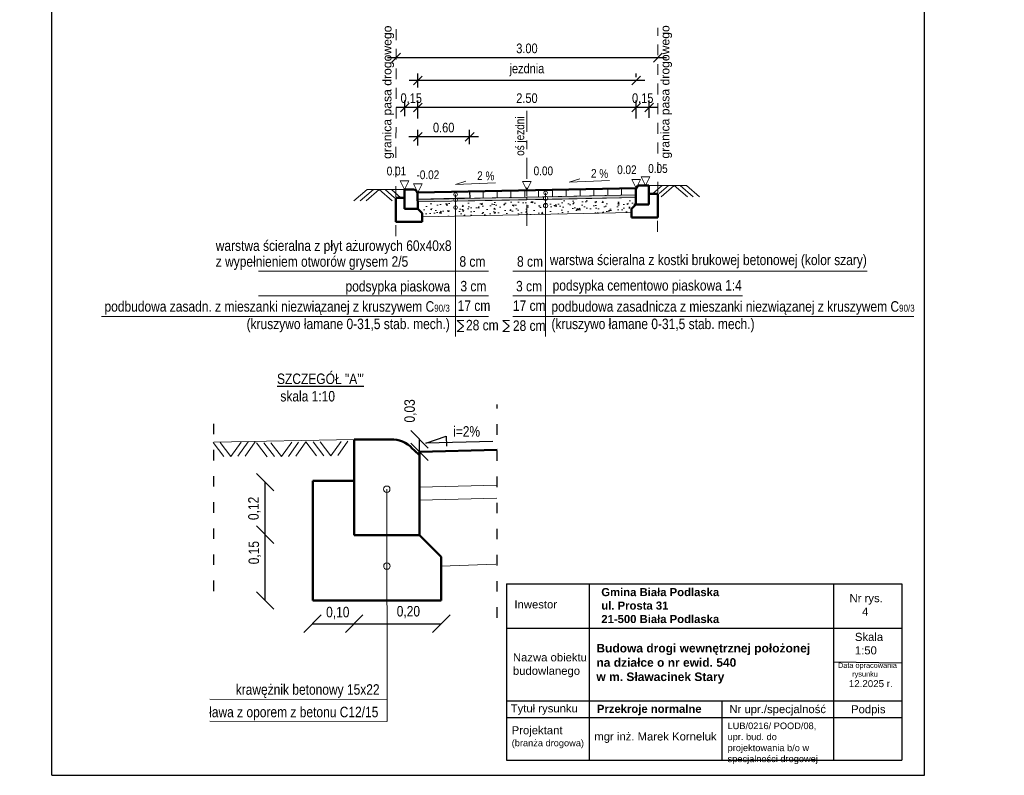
# Model space of a CAD drawing. Header units: millimetres. Extents: x 360 to 677, y -89 to -59.
# Tile 3 of 5: x 374.22 to 385.52, y -72.52 to -63.85. Entities that reach past the tile are written whole.
import ezdxf

# ---------------------------------------------------------------- set-up
doc = ezdxf.new("R2010")
doc.units = ezdxf.units.MM
for name, pattern in [('ACAD_ISO03W100', [30, 12, -18]), ('ACAD_ISO10W100', [18, 12, -3, 0, -3]), ('DASHED2', [0.375, 0.25, -0.125])]:
    doc.linetypes.add(name, pattern=pattern)
doc.layers.add('konstrukcja projektowana', color=7, linetype='Continuous')
doc.layers.add('WYMIARY', color=7, linetype='Continuous')
doc.layers.add('proj opisy', color=7, linetype='Continuous', lineweight=9)
doc.layers.add('proj wymiary', color=7, linetype='Continuous', lineweight=9)
doc.styles.add('koko', font='ARIALN.TTF')
doc.styles.add('T.M.', font='ARIALN.TTF')
doc.dimstyles.new('Annotative', dxfattribs={"dimtxt": 0.11, "dimasz": 0.1, "dimexe": 0.08, "dimexo": 0.35, "dimgap": 0.05, "dimtad": 1, "dimzin": 0, "dimdsep": 46, "dimtxsty": 'koko', "dimblk": 'OBLIQUE', "dimcen": 0.09, "dimdle": 0.1, "dimadec": 0, "dimazin": 0, "dimtfac": 1, "dimtofl": 0, "dimtmove": 0, "dimatfit": 3, "dimfxl": 0, "dimtolj": 1, "dimtzin": 0, "dimarcsym": 0})
doc.dimstyles.new('T.M.', dxfattribs={"dimtxt": 0.12, "dimasz": 0.2, "dimexe": 0.09, "dimexo": 0.25, "dimgap": 0.05, "dimtad": 1, "dimzin": 1, "dimtxsty": 'T.M.', "dimblk": 'OBLIQUE', "dimcen": -2.5, "dimclrt": 256, "dimadec": 0, "dimazin": 0, "dimtfac": 1, "dimtmove": 0, "dimatfit": 3, "dimfxl": 0, "dimarcsym": 0})
pattern_1 = [(90, (34.57666, 0), (-0.15875, 3e-17), [])]

# ---------------------------------------------------------------- blocks, each defined once
blk = doc.blocks.new('_Oblique')
at = {"color": 0, "linetype": 'ByBlock', "lineweight": -2}
blk.add_line((-0.5, -0.5), (0.5, 0.5), dxfattribs=at)
blk = doc.blocks.new('*D59')
at = {"color": 0, "lineweight": -2}
for p, q in [((378.79, -64.986), (378.79, -64.781)), ((381.294, -64.986), (381.294, -64.781)), ((381.394, -64.861), (378.69, -64.861))]:
    blk.add_line(p, q, dxfattribs=at)
at = {"layer": 'Defpoints', "color": 0, "lineweight": 9}
for p in [(378.79, -64.861), (378.79, -65.336), (381.294, -65.336)]:
    blk.add_point(p, dxfattribs=at)
at = {"color": 0, "lineweight": -2, "xscale": 0.1, "yscale": 0.1, "zscale": 0.1, "rotation": 180}
blk.add_blockref('_Oblique', (378.79, -64.861), dxfattribs=at)
at = {"color": 0, "lineweight": -2, "xscale": 0.1, "yscale": 0.1, "zscale": 0.1}
blk.add_blockref('_Oblique', (381.294, -64.861), dxfattribs=at)
at = {"color": 0, "lineweight": 0, "insert": (380.042, -64.754), "char_height": 0.11, "attachment_point": 5, "style": 'koko'}
blk.add_mtext('\\A1;2.50', dxfattribs=at)
blk = doc.blocks.new('*D60')
at = {"color": 0, "lineweight": -2}
for p, q in [((378.641, -64.961), (378.641, -64.781)), ((378.79, -64.981), (378.79, -64.781)), ((378.89, -64.861), (378.541, -64.861))]:
    blk.add_line(p, q, dxfattribs=at)
at = {"layer": 'Defpoints', "color": 0, "lineweight": 9}
for p in [(378.641, -64.861), (378.641, -65.311), (378.79, -65.331)]:
    blk.add_point(p, dxfattribs=at)
at = {"color": 0, "lineweight": -2, "xscale": 0.1, "yscale": 0.1, "zscale": 0.1, "rotation": 180}
blk.add_blockref('_Oblique', (378.641, -64.861), dxfattribs=at)
at = {"color": 0, "lineweight": -2, "xscale": 0.1, "yscale": 0.1, "zscale": 0.1}
blk.add_blockref('_Oblique', (378.79, -64.861), dxfattribs=at)
at = {"color": 0, "lineweight": 0, "insert": (378.715, -64.754), "char_height": 0.11, "attachment_point": 5, "style": 'koko'}
blk.add_mtext('\\A1;0.15', dxfattribs=at)
blk = doc.blocks.new('*D61')
at = {"color": 0, "lineweight": -2}
for p, q in [((378.79, -64.631), (378.79, -64.471)), ((381.294, -64.511), (381.294, -64.471)), ((381.394, -64.551), (378.69, -64.551))]:
    blk.add_line(p, q, dxfattribs=at)
at = {"layer": 'Defpoints', "color": 0, "lineweight": 9}
for p in [(378.79, -64.551), (381.294, -64.861), (378.79, -64.981)]:
    blk.add_point(p, dxfattribs=at)
at = {"color": 0, "lineweight": -2, "xscale": 0.1, "yscale": 0.1, "zscale": 0.1, "rotation": 180}
blk.add_blockref('_Oblique', (378.79, -64.551), dxfattribs=at)
at = {"color": 0, "lineweight": -2, "xscale": 0.1, "yscale": 0.1, "zscale": 0.1}
blk.add_blockref('_Oblique', (381.294, -64.551), dxfattribs=at)
at = {"color": 0, "lineweight": 0, "insert": (380.042, -64.43), "char_height": 0.11, "attachment_point": 5, "style": 'koko'}
blk.add_mtext('\\A1;jezdnia', dxfattribs=at)
blk = doc.blocks.new('*D62')
at = {"color": 0, "lineweight": -2}
blk.add_line((381.643, -64.289), (378.441, -64.289), dxfattribs=at)
at = {"layer": 'Defpoints', "color": 0, "lineweight": 9}
for p in [(378.541, -64.289), (378.541, -64.289), (381.543, -64.289)]:
    blk.add_point(p, dxfattribs=at)
at = {"color": 0, "lineweight": -2, "xscale": 0.1, "yscale": 0.1, "zscale": 0.1, "rotation": 180}
blk.add_blockref('_Oblique', (378.541, -64.289), dxfattribs=at)
at = {"color": 0, "lineweight": -2, "xscale": 0.1, "yscale": 0.1, "zscale": 0.1}
blk.add_blockref('_Oblique', (381.543, -64.289), dxfattribs=at)
at = {"color": 0, "lineweight": 0, "insert": (380.042, -64.183), "char_height": 0.11, "attachment_point": 5, "style": 'koko'}
blk.add_mtext('\\A1;3.00', dxfattribs=at)
blk = doc.blocks.new('*D63')
at = {"color": 0, "lineweight": -2}
for p, q in [((381.294, -64.961), (381.294, -64.781)), ((381.445, -64.981), (381.445, -64.781)), ((381.545, -64.861), (381.194, -64.861))]:
    blk.add_line(p, q, dxfattribs=at)
at = {"layer": 'Defpoints', "color": 0, "lineweight": 9}
for p in [(381.294, -64.861), (381.294, -65.311), (381.445, -65.331)]:
    blk.add_point(p, dxfattribs=at)
at = {"color": 0, "lineweight": -2, "xscale": 0.1, "yscale": 0.1, "zscale": 0.1, "rotation": 180}
blk.add_blockref('_Oblique', (381.294, -64.861), dxfattribs=at)
at = {"color": 0, "lineweight": -2, "xscale": 0.1, "yscale": 0.1, "zscale": 0.1}
blk.add_blockref('_Oblique', (381.445, -64.861), dxfattribs=at)
at = {"color": 0, "lineweight": 0, "insert": (381.37, -64.754), "char_height": 0.11, "attachment_point": 5, "style": 'koko'}
blk.add_mtext('\\A1;0.15', dxfattribs=at)
blk = doc.blocks.new('*D64')
at = {"color": 0, "lineweight": -2}
for p, q in [((378.789, -65.298), (378.789, -65.118)), ((379.385, -65.282), (379.385, -65.118)), ((379.485, -65.198), (378.689, -65.198))]:
    blk.add_line(p, q, dxfattribs=at)
at = {"layer": 'Defpoints', "color": 0, "lineweight": 9}
for p in [(378.789, -65.198), (378.789, -65.648), (379.385, -65.632)]:
    blk.add_point(p, dxfattribs=at)
at = {"color": 0, "lineweight": -2, "xscale": 0.1, "yscale": 0.1, "zscale": 0.1, "rotation": 180}
blk.add_blockref('_Oblique', (378.789, -65.198), dxfattribs=at)
at = {"color": 0, "lineweight": -2, "xscale": 0.1, "yscale": 0.1, "zscale": 0.1}
blk.add_blockref('_Oblique', (379.385, -65.198), dxfattribs=at)
at = {"color": 0, "lineweight": 0, "insert": (379.087, -65.092), "char_height": 0.11, "attachment_point": 5, "style": 'koko'}
blk.add_mtext('\\A1;0.60', dxfattribs=at)
blk = doc.blocks.new('*D50')
at = {"layer": 'Defpoints', "color": 0, "lineweight": 9}
for p in [(377.038, -69.762), (377.038, -69.762), (377.028, -70.519)]:
    blk.add_point(p, dxfattribs=at)
at = {"layer": 'proj opisy', "color": 0, "lineweight": -2}
blk.add_line((377.038, -70.519), (377.038, -69.762), dxfattribs=at)
at = {"layer": 'proj opisy', "color": 0, "lineweight": -2, "xscale": 0.2, "yscale": 0.2, "zscale": 0.2}
for p, rotation in [((377.038, -69.762), 90), ((377.038, -70.519), 270)]:
    blk.add_blockref('_Oblique', p, dxfattribs=dict(at, rotation=rotation))
at = {"layer": 'proj opisy', "lineweight": 0, "insert": (376.92, -69.969), "char_height": 0.12, "attachment_point": 5, "rotation": 90, "style": 'T.M.'}
blk.add_mtext('0,15', dxfattribs=at)
blk = doc.blocks.new('*D51')
at = {"layer": 'Defpoints', "color": 0, "lineweight": 9}
for p in [(377.038, -69.161), (377.038, -69.161), (377.038, -69.762)]:
    blk.add_point(p, dxfattribs=at)
at = {"layer": 'proj opisy', "color": 0, "lineweight": -2}
blk.add_line((377.038, -69.762), (377.038, -69.161), dxfattribs=at)
at = {"layer": 'proj opisy', "color": 0, "lineweight": -2, "xscale": 0.2, "yscale": 0.2, "zscale": 0.2}
for p, rotation in [((377.038, -69.161), 90), ((377.038, -69.762), 270)]:
    blk.add_blockref('_Oblique', p, dxfattribs=dict(at, rotation=rotation))
at = {"layer": 'proj opisy', "lineweight": 0, "insert": (376.916, -69.461), "char_height": 0.12, "attachment_point": 5, "rotation": 90, "style": 'T.M.'}
blk.add_mtext('0,12', dxfattribs=at)
blk = doc.blocks.new('*D52')
at = {"layer": 'Defpoints', "color": 0, "lineweight": 9}
for p in [(377.582, -70.662), (378.06, -70.679), (378.06, -70.784)]:
    blk.add_point(p, dxfattribs=at)
at = {"layer": 'proj opisy', "color": 0, "lineweight": -2}
blk.add_line((377.582, -70.784), (378.06, -70.784), dxfattribs=at)
at = {"layer": 'proj opisy', "color": 0, "lineweight": -2, "xscale": 0.2, "yscale": 0.2, "zscale": 0.2, "rotation": 180}
blk.add_blockref('_Oblique', (377.582, -70.784), dxfattribs=at)
at = {"layer": 'proj opisy', "color": 0, "lineweight": -2, "xscale": 0.2, "yscale": 0.2, "zscale": 0.2}
blk.add_blockref('_Oblique', (378.06, -70.784), dxfattribs=at)
at = {"layer": 'proj opisy', "lineweight": 0, "insert": (377.872, -70.662), "char_height": 0.12, "attachment_point": 5, "style": 'T.M.'}
blk.add_mtext('0,10', dxfattribs=at)
blk = doc.blocks.new('*D53')
at = {"layer": 'Defpoints', "color": 0, "lineweight": 9}
for p in [(379.06, -70.684), (378.06, -70.784), (379.06, -70.784)]:
    blk.add_point(p, dxfattribs=at)
at = {"layer": 'proj opisy', "color": 0, "lineweight": -2}
blk.add_line((378.06, -70.784), (379.06, -70.784), dxfattribs=at)
at = {"layer": 'proj opisy', "color": 0, "lineweight": -2, "xscale": 0.2, "yscale": 0.2, "zscale": 0.2, "rotation": 180}
blk.add_blockref('_Oblique', (378.06, -70.784), dxfattribs=at)
at = {"layer": 'proj opisy', "color": 0, "lineweight": -2, "xscale": 0.2, "yscale": 0.2, "zscale": 0.2}
blk.add_blockref('_Oblique', (379.06, -70.784), dxfattribs=at)
at = {"layer": 'proj opisy', "lineweight": 0, "insert": (378.682, -70.652), "char_height": 0.12, "attachment_point": 5, "style": 'T.M.'}
blk.add_mtext('0,20', dxfattribs=at)
blk = doc.blocks.new('*D54')
at = {"layer": 'Defpoints', "color": 0, "lineweight": 9}
for p in [(378.81, -68.669), (378.812, -68.669), (378.81, -68.812)]:
    blk.add_point(p, dxfattribs=at)
at = {"layer": 'proj opisy', "color": 0, "lineweight": -2}
blk.add_line((378.81, -68.812), (378.81, -68.669), dxfattribs=at)
at = {"layer": 'proj opisy', "color": 0, "lineweight": -2, "xscale": 0.2, "yscale": 0.2, "zscale": 0.2}
for p, rotation in [((378.81, -68.669), 90), ((378.81, -68.812), 270)]:
    blk.add_blockref('_Oblique', p, dxfattribs=dict(at, rotation=rotation))
at = {"layer": 'proj opisy', "lineweight": 0, "insert": (378.707, -68.342), "char_height": 0.12, "attachment_point": 5, "rotation": 90, "style": 'T.M.'}
blk.add_mtext('0,03', dxfattribs=at)

msp = doc.modelspace()

# ---------------------------------------------------------------- hatches: boundary and pattern name
at = {"layer": 'proj opisy', "lineweight": 9}
h = msp.add_hatch(dxfattribs=at)
h.set_pattern_fill('ANSI31', color=256, scale=0.05, angle=45, style=0)
h.set_pattern_definition(pattern_1)
h.paths.add_polyline_path([(380.0421, -65.8898), (380.0421, -65.8098), (379.385, -65.823), (379.3861, -65.903)])
h = msp.add_hatch(dxfattribs=at)
h.set_pattern_fill('ANSI31', color=256, scale=0.05, angle=45, style=0)
h.set_pattern_definition(pattern_1)
h.paths.add_polyline_path([(381.2943, -65.7848), (380.0421, -65.8098), (380.0421, -65.8898), (380.2386, -65.8859, -0.1997793), (380.2558, -65.8788), (380.2558, -65.8617, -0.4141586), (380.2351, -65.841, -1), (380.2764, -65.841, -0.4142685), (380.2558, -65.8617), (380.2558, -65.8788, -0.1892095), (380.2723, -65.8852), (381.2943, -65.8648)])
h = msp.add_hatch(dxfattribs=at)
h.set_pattern_fill('AR-SAND', color=256, scale=0.001, style=0)
h.set_pattern_definition([(37.5, (34.57666, 0), (-0.0016000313, 0.0489413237), [0, -0.038608, 0, -0.04318, 0, -0.041275]), (7.5, (34.57666, 0), (0.044952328, 0.07168251), [0, -0.020828, 0, -0.034798, 0, -0.013335]), (327.5, (34.54542, 0), (0.079099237, 0.0001437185), [0, -0.0127, 0, -0.04572, 0, -0.05969]), (317.5, (34.54542, 0), (0.076355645, 0.022292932), [0, -0.00635, 0, -0.029972, 0, -0.03429])])
h.paths.add_polyline_path([(381.2944, -65.8948), (381.2943, -65.8648), (380.2723, -65.8852, -0.2085545), (380.28, -65.903, -0.1323227), (380.2767, -65.9152)])
h.paths.add_polyline_path([(380.2386, -65.8859), (380.0421, -65.8898), (380.0421, -65.9198), (380.2353, -65.916, -0.1425102), (380.2316, -65.903, -0.1981423)])
h.paths.add_polyline_path([(380.0421, -65.8898), (379.2416, -65.9059, -0.1877456), (379.2479, -65.9222, -0.1499877), (379.2438, -65.9358), (380.0421, -65.9198)])
h.paths.add_polyline_path([(379.199, -65.9067), (378.7886, -65.9149), (378.7886, -65.9449), (379.1929, -65.9368, 0.0163611)])
h = msp.add_hatch(dxfattribs=at)
h.set_pattern_fill('AR-CONC', color=256, scale=0.001, style=0)
h.set_pattern_definition([(50, (14.6092, -4.20295), (0.18218467, -0.015939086), [0.01905, -0.20955]), (355, (14.6092, -4.20295), (-0.03524283, 0.19105664), [0.01524, -0.16764]), (100.451, (14.62439, -4.20428), (0.1469425, 0.17511669), [0.01619, -0.17809]), (46.1842, (14.6092, -4.15215), (0.27107904, -0.04204233), [0.028575, -0.314325]), (96.6356, (14.6318, -4.15565), (0.23740423, 0.24742556), [0.024285, -0.267135]), (351.184, (14.6092, -4.15215), (0.2374046, 0.24742512), [0.02286, -0.25146]), (21, (14.6346, -4.16485), (0.15161488, -0.10226552), [0.01905, -0.20955]), (326, (14.6346, -4.16485), (0.06180203, 0.18418797), [0.01524, -0.16764]), (71.4514, (14.64724, -4.17337), (0.21341649, 0.08192286), [0.01619, -0.17809]), (37.5, (14.609206, -4.20295), (0.003088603, 0.084555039), [0, -0.165608, 0, -0.17018, 0, -0.168275]), (7.5, (14.60921, -4.20295), (0.066819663, 0.100180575), [0, -0.097028, 0, -0.161798, 0, -0.064135]), (327.5, (14.552564, -4.20295), (0.135590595, -0.005728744), [0, -0.0635, 0, -0.19812, 0, -0.26289]), (317.5, (14.52716, -4.20295), (0.14812918, 0.02542649), [0, -0.08255, 0, -0.131572, 0, -0.18669])])
h.paths.add_polyline_path([(379.2024, -65.9566), (378.7896, -65.9649), (378.7896, -66.0458), (378.8395, -66.0956), (378.8395, -66.1139), (379.1582, -66.1075, 0.0842643)])
h.paths.add_polyline_path([(380.0421, -65.9398), (379.2024, -65.9566, -0.0842643), (379.1582, -66.1075), (380.0421, -66.0898)])
h.paths.add_polyline_path([(380.2558, -66.0298, -0.4141748), (380.2315, -66.0056, -0.4142905), (380.2558, -65.9814), (380.2558, -65.9472, -0.2565145), (380.2353, -65.936), (380.0421, -65.9398), (380.0421, -66.0898), (380.2557, -66.0856)])
h.paths.add_polyline_path([(381.2416, -66.0448), (381.2915, -65.995), (381.2915, -65.9149), (380.2767, -65.9352, -0.2672877), (380.2558, -65.9472), (380.2558, -65.9814, -0.4141366), (380.28, -66.0056, -0.4142523), (380.2558, -66.0298), (380.2557, -66.0856), (381.2416, -66.0659)])

# ---------------------------------------------------------------- linework, layer by layer
at = {"color": 7, "linetype": 'DASHED2', "lineweight": 9, "ltscale": 0.5}
for p, q in [((378.5389, -66.3368), (378.5412, -63.9464)), ((381.5414, -66.287), (381.5436, -63.9464))]:
    msp.add_line(p, q, dxfattribs=at)
at = {"linetype": 'ACAD_ISO10W100', "lineweight": 9, "ltscale": 0.02}
msp.add_line((380.0421, -64.8989), (380.0421, -66.2204), dxfattribs=at)
at = {"color": 7, "lineweight": 9}
for p, q in [((378.5889, -65.7028), (378.6382, -65.8025)), ((378.6382, -65.7028), (378.5889, -65.7028)), ((378.6876, -65.7028), (378.6382, -65.8025)), ((378.6382, -65.7028), (378.6876, -65.7028)), ((379.2221, -65.7455), (379.3416, -65.7061)), ((379.6822, -65.7253), (379.2221, -65.7455)), ((380.042, -65.7102), (379.9927, -65.7102)), ((380.042, -65.7102), (379.9927, -65.7102)), ((380.0421, -65.7102), (379.9927, -65.7102)), ((379.9927, -65.7102), (380.0421, -65.8098)), ((380.0421, -65.7102), (379.9927, -65.7102)), ((379.9927, -65.7102), (380.0421, -65.8098)), ((380.0421, -65.7102), (379.9927, -65.7102)), ((379.9927, -65.7102), (380.0421, -65.8098)), ((380.0421, -65.7102), (379.9927, -65.7102)), ((380.042, -65.7102), (379.9927, -65.7102)), ((380.042, -65.7102), (379.9927, -65.7102)), ((380.0421, -65.7102), (379.9927, -65.7102)), ((379.9927, -65.7102), (380.0421, -65.8098)), ((380.0421, -65.7102), (379.9927, -65.7102)), ((379.9927, -65.7102), (380.0421, -65.8098)), ((380.0421, -65.7102), (379.9927, -65.7102)), ((380.042, -65.7102), (379.9927, -65.7102)), ((380.042, -65.7102), (379.9927, -65.7102)), ((380.0421, -65.7102), (379.9927, -65.7102)), ((379.9927, -65.7102), (380.0421, -65.8098)), ((380.0421, -65.7102), (379.9927, -65.7102)), ((380.042, -65.7102), (379.9927, -65.7102)), ((380.042, -65.7102), (379.9927, -65.7102)), ((380.0421, -65.7102), (379.9927, -65.7102)), ((379.9927, -65.7102), (380.0421, -65.8098)), ((380.0421, -65.7102), (379.9927, -65.7102)), ((379.9927, -65.7102), (380.0421, -65.8098)), ((380.0421, -65.7102), (379.9927, -65.7102)), ((380.0914, -65.7102), (380.0421, -65.8098)), ((380.0421, -65.7102), (380.0914, -65.7102)), ((380.0421, -65.7102), (380.0915, -65.7102)), ((380.0421, -65.7102), (380.0915, -65.7102)), ((380.0421, -65.7102), (380.0914, -65.7102)), ((380.0914, -65.7102), (380.0421, -65.8098)), ((380.0421, -65.7102), (380.0914, -65.7102)), ((380.0421, -65.7102), (380.0915, -65.7102)), ((380.0421, -65.7102), (380.0915, -65.7102)), ((380.0421, -65.7102), (380.0914, -65.7102)), ((380.0914, -65.7102), (380.0421, -65.8098)), ((380.0421, -65.7102), (380.0914, -65.7102)), ((380.0914, -65.7102), (380.0421, -65.8098)), ((380.0421, -65.7102), (380.0914, -65.7102)), ((380.0421, -65.7102), (380.0915, -65.7102)), ((380.0421, -65.7102), (380.0915, -65.7102)), ((380.0421, -65.7102), (380.0914, -65.7102)), ((380.0914, -65.7102), (380.0421, -65.8098)), ((380.0421, -65.7102), (380.0914, -65.7102)), ((380.0914, -65.7102), (380.0421, -65.8098)), ((380.0421, -65.7102), (380.0914, -65.7102)), ((380.0914, -65.7102), (380.0421, -65.8098)), ((380.0421, -65.7102), (380.0914, -65.7102)), ((380.0421, -65.7102), (380.0915, -65.7102)), ((380.0421, -65.7102), (380.0915, -65.7102)), ((380.0421, -65.7102), (380.0914, -65.7102)), ((380.0914, -65.7102), (380.0421, -65.8098)), ((380.0421, -65.7102), (380.0914, -65.7102)), ((380.5277, -65.7183), (380.6472, -65.679)), ((380.9878, -65.6982), (380.5277, -65.7183)), ((381.2449, -65.6852), (381.2943, -65.7848)), ((381.2943, -65.6852), (381.2449, -65.6852)), ((381.3436, -65.6852), (381.2943, -65.7848)), ((381.2943, -65.6852), (381.3436, -65.6852)), ((381.3516, -65.6552), (381.4009, -65.7548)), ((381.4009, -65.6552), (381.3516, -65.6552)), ((381.4009, -65.6552), (381.4503, -65.6552)), ((381.4503, -65.6552), (381.4009, -65.7548)), ((381.4009, -65.6552), (381.4503, -65.6552)), ((381.401, -65.6552), (381.4503, -65.6552)), ((381.401, -65.6552), (381.4503, -65.6552)), ((378.7405, -65.7353), (378.7899, -65.8349)), ((378.7899, -65.7353), (378.7405, -65.7353)), ((378.7899, -65.7353), (378.8393, -65.7353)), ((378.7899, -65.7353), (378.8393, -65.7353)), ((378.7899, -65.7353), (378.8392, -65.7353)), ((378.8392, -65.7353), (378.7899, -65.8349)), ((378.7899, -65.7353), (378.8392, -65.7353))]:
    msp.add_line(p, q, dxfattribs=at)
at = {"lineweight": 9}
for p, q in [((378.2076, -65.8023), (378.0572, -65.9317)), ((378.2811, -65.8023), (378.1307, -65.9317)), ((378.3476, -65.8024), (378.1972, -65.9318)), ((378.6382, -65.8025), (378.2076, -65.8023)), ((378.3476, -65.8024), (378.4979, -65.9319)), ((378.414, -65.8024), (378.5223, -65.8957)), ((378.4876, -65.8024), (378.5958, -65.8956)), ((380.2558, -65.841), (380.2555, -67.4898)), ((381.4419, -65.7548), (381.8725, -65.7547)), ((381.5925, -65.7548), (381.4843, -65.848)), ((381.6661, -65.7548), (381.5578, -65.8481)), ((381.7325, -65.7547), (381.5822, -65.8842)), ((381.7325, -65.7547), (381.8829, -65.8841)), ((381.799, -65.7547), (381.9494, -65.8841)), ((381.8725, -65.7547), (382.0229, -65.8841)), ((378.7886, -65.9149), (381.2943, -65.8648)), ((378.7886, -65.9449), (381.2943, -65.8948)), ((379.2237, -65.8603), (379.224, -67.4898)), ((378.8385, -66.1143), (381.2416, -66.0659)), ((379.6001, -66.7399), (376.9631, -66.7399)), ((379.8794, -66.7399), (383.9438, -66.7399)), ((379.6001, -67.0225), (376.9632, -67.0225)), ((379.8793, -67.0225), (382.5163, -67.0225)), ((379.6001, -67.2583), (375.1633, -67.2583)), ((379.8793, -67.2583), (384.4805, -67.2583)), ((379.6975, -69.1949), (378.8091, -69.2166)), ((379.6975, -69.345), (378.8091, -69.3667)), ((379.6867, -70.1022), (379.0596, -70.1256))]:
    msp.add_line(p, q, dxfattribs=at)
at = {"color": 0, "lineweight": 50}
for p, q in [((378.6382, -65.8025), (378.7413, -65.8025)), ((378.6385, -66.0225), (378.6382, -65.8025)), ((378.7708, -65.8125), (378.7885, -65.8425)), ((378.7885, -65.8425), (378.7886, -66.0226)), ((381.2916, -65.7948), (381.2915, -65.975)), ((381.3093, -65.7649), (381.2916, -65.7948)), ((381.4419, -65.7548), (381.3388, -65.7548)), ((381.4416, -65.9748), (381.4419, -65.7548)), ((378.5384, -66.1725), (378.5383, -65.8975)), ((378.5383, -65.8975), (378.6384, -65.8975)), ((381.5418, -65.8499), (381.4417, -65.8498)), ((381.5417, -66.1248), (381.5418, -65.8499)), ((378.6385, -66.0225), (378.7886, -66.0226)), ((378.7886, -66.0226), (378.8385, -66.0725)), ((378.8385, -66.0725), (378.8385, -66.1725)), ((381.2915, -65.975), (381.2416, -66.0248)), ((381.2416, -66.0248), (381.2416, -66.1248)), ((381.4416, -65.9748), (381.2915, -65.975)), ((378.5384, -66.1725), (378.8385, -66.1725)), ((381.5417, -66.1248), (381.2416, -66.1248)), ((378.0584, -68.6688), (378.5133, -68.6687)), ((378.0597, -69.7687), (378.0584, -68.6688)), ((378.7505, -68.798), (378.8098, -68.8487)), ((378.8104, -68.8118), (378.8103, -69.7694)), ((379.6987, -68.7901), (378.8104, -68.8118)), ((377.5849, -69.1443), (378.0592, -69.1437)), ((377.585, -70.5187), (377.5849, -69.1443)), ((378.8103, -69.7687), (378.0597, -69.7694)), ((378.8103, -69.7694), (379.0596, -70.0187)), ((379.0596, -70.0187), (379.0597, -70.5187)), ((379.0597, -70.5187), (377.585, -70.5187))]:
    msp.add_line(p, q, dxfattribs=at)
at = {"lineweight": 50}
msp.add_line((378.7899, -65.8349), (381.2943, -65.7848), dxfattribs=at)
at = {"lineweight": 30}
msp.add_line((379.385, -65.823), (379.3861, -65.903), dxfattribs=at)
at = {"color": 0, "linetype": 'ACAD_ISO03W100', "ltscale": 0.01}
for p, q in [((376.4505, -70.4102), (376.4505, -68.3278)), ((379.7, -70.7156), (379.7, -68.2707))]:
    msp.add_line(p, q, dxfattribs=at)
at = {"color": 0, "ltscale": 20}
for p, q in [((378.8822, -68.7126), (379.1153, -68.6338)), ((379.1153, -68.6338), (379.1189, -68.7451)), ((379.6494, -68.6938), (378.8822, -68.7126))]:
    msp.add_line(p, q, dxfattribs=at)
at = {"lineweight": 9}
for centre, radius in [((379.2237, -65.8603), 0.0207), ((380.2558, -65.841), 0.0207), ((379.2238, -65.9194), 0.0207), ((380.2558, -65.903), 0.0242), ((379.2237, -66.0082), 0.0207), ((380.2558, -65.9856), 0.0242)]:
    msp.add_circle(centre, radius, dxfattribs=at)
at = {"color": 0, "lineweight": 50}
for centre, radius, start, end in [((378.7449, -65.8401), 0.0378, 46.84734, 95.5204), ((381.3352, -65.7925), 0.0378, 84.4796, 133.15266), ((378.4724, -69.026), 0.3596, 39.34015, 83.45783)]:
    msp.add_arc(centre, radius, start, end, dxfattribs=at)
at = {"layer": 'Defpoints', "color": 1}
for p, q in [((374.5917, -72.5239), (374.5917, -58.5239)), ((384.6038, -72.5239), (384.6038, -58.5239)), ((374.5917, -72.5239), (384.6038, -72.5239))]:
    msp.add_line(p, q, dxfattribs=at)
at = {"layer": 'konstrukcja projektowana', "color": 0, "lineweight": 0}
msp.add_line((378.0584, -68.6688), (376.4505, -68.701), dxfattribs=at)
at = {"layer": 'proj opisy', "color": 7, "lineweight": 0}
for p, q in [((378.7899, -65.8349), (378.7885, -65.8321)), ((379.2056, -65.8266), (378.7899, -65.8349)), ((380.0421, -65.8898), (379.2416, -65.9059)), ((379.2438, -65.9358), (380.0421, -65.9198)), ((380.2386, -65.8859), (380.0421, -65.8898)), ((380.0421, -65.8898), (380.0421, -65.9198)), ((380.0421, -65.9198), (380.0421, -65.8898)), ((380.0421, -65.9198), (380.2353, -65.916)), ((381.2943, -65.8648), (380.2723, -65.8852)), ((380.2767, -65.9152), (381.2944, -65.8948))]:
    msp.add_line(p, q, dxfattribs=at)
at = {"layer": 'proj opisy', "lineweight": 30}
msp.add_line((379.3861, -65.903), (378.7886, -65.9149), dxfattribs=at)
at = {"layer": 'proj opisy', "color": 0, "lineweight": 0}
for p, q in [((376.4436, -68.7062), (376.5661, -68.8655)), ((376.5234, -68.706), (376.6459, -68.8653)), ((376.7627, -68.7017), (376.6459, -68.8653)), ((376.8424, -68.6991), (376.7257, -68.8626)), ((376.9258, -68.6975), (376.8091, -68.861)), ((376.941, -68.7087), (377.0635, -68.868)), ((377.0244, -68.7074), (377.1469, -68.8666)), ((377.1042, -68.7072), (377.2267, -68.8664)), ((377.3435, -68.7029), (377.2267, -68.8664)), ((377.4233, -68.7003), (377.3065, -68.8638)), ((377.5067, -68.6987), (377.3899, -68.8622)), ((377.5067, -68.6987), (377.6292, -68.8579)), ((377.5901, -68.6973), (377.7126, -68.8565)), ((377.6699, -68.6971), (377.7924, -68.8563)), ((377.9092, -68.6928), (377.7924, -68.8563)), ((377.9889, -68.6902), (377.8721, -68.8537))]:
    msp.add_line(p, q, dxfattribs=at)
at = {"layer": 'proj opisy', "lineweight": -3}
for p, q in [((379.8091, -70.327), (384.3442, -70.3268)), ((379.8091, -70.327), (379.8092, -72.3486)), ((380.7565, -70.327), (380.7566, -72.3485)), ((383.5593, -70.3269), (383.5594, -72.3484)), ((384.3442, -70.3268), (384.3443, -72.3484)), ((379.8091, -70.8345), (384.3442, -70.8343)), ((383.5565, -71.223), (384.3442, -71.2317)), ((379.8036, -71.6693), (384.3442, -71.6693)), ((382.2778, -71.6694), (382.2778, -72.3485)), ((379.8092, -71.8612), (384.3442, -71.861)), ((379.8092, -72.3486), (384.3443, -72.3484))]:
    msp.add_line(p, q, dxfattribs=at)
at = {"layer": 'proj opisy', "lineweight": 20}
for points in [[(379.3169, -67.3056), (379.2411, -67.3056), (379.3142, -67.3683), (379.3142, -67.3683), (379.3142, -67.3683)], [(379.8406, -67.3056), (379.7648, -67.3056), (379.8379, -67.3683), (379.8379, -67.3683), (379.8379, -67.3683)], [(379.3169, -67.4309), (379.2411, -67.4309), (379.3142, -67.3683), (379.3142, -67.3683), (379.3142, -67.3683)], [(379.8406, -67.4309), (379.7648, -67.4309), (379.8379, -67.3683), (379.8379, -67.3683), (379.8379, -67.3683)]]:
    msp.add_lwpolyline(points, dxfattribs=at)
at = {"layer": 'proj opisy', "color": 0, "lineweight": 9}
for centre in [(378.4345, -69.2407), (378.4352, -70.123)]:
    msp.add_circle(centre, 0.0366, dxfattribs=at)
at = {"layer": 'proj opisy', "color": 7, "lineweight": 0}
for start, end in [(135.1698, 180), (180, 212.44249), (0, 47.12172), (329.84903, 0)]:
    msp.add_arc((380.2558, -65.903), 0.0242, start, end, dxfattribs=at)
at = {"layer": 'proj wymiary', "color": 0}
msp.add_line((378.4345, -69.2407), (378.437, -71.9056), dxfattribs=at)
at = {"layer": 'WYMIARY', "color": 0, "lineweight": 0}
for p, q in [((378.436, -71.6538), (376.4039, -71.6516)), ((378.4363, -71.9056), (376.4039, -71.9029))]:
    msp.add_line(p, q, dxfattribs=at)

# ---------------------------------------------------------------- texts
at = {"style": 'koko'}
msp.add_text('oś jezdni', height=0.1, rotation=90, dxfattribs=at).set_placement((380.0105, -65.4157))
at = {"color": 0, "style": 'T.M.'}
for s, p in [('8 cm', (379.2675, -66.6877)), ('8 cm', (379.9283, -66.6877)), ('3 cm', (379.2787, -66.9705)), ('3 cm', (379.9171, -66.9705)), ('17 cm', (379.2475, -67.1942)), ('17 cm', (379.8811, -67.1942)), ('28 cm', (379.3432, -67.4182)), ('28 cm', (379.8811, -67.4245)), ('i=2%', (379.1952, -68.6377))]:
    msp.add_text(s, height=0.12, dxfattribs=at).set_placement(p)
for s, p in [('krawężnik betonowy 15x22', (376.7014, -71.5994)), ('ława z oporem z betonu C12/15', (376.3969, -71.8577))]:
    msp.add_text(s, height=0.12, rotation=0.01444, dxfattribs=at).set_placement(p)
at = {"color": 7, "char_height": 0.1}
for s, insert, width, attachment_point, rotation in [('{\\fArial|b0|i0|c238|p34;granica pasa drogowego}', (381.7065, -65.4467), 1.986396, 7, 90), ('{\\fArial|b0|i0|c238|p34;granica pasa drogowego}', (378.5187, -63.9204), 1.986396, 9, 89.93112), ('{\\fTechnic|b0|i0|c2|p2;2 %}', (379.6694, -65.5969), 50.000088, 3, 358.85389), ('{\\fTechnic|b0|i0|c2|p2;2 %}', (380.975, -65.5698), 50.000088, 3, 358.85389)]:
    msp.add_mtext(s, dxfattribs=dict(at, insert=insert, width=width, attachment_point=attachment_point, rotation=rotation))
at = {"color": 7, "char_height": 0.1, "width": 50.000088}
for s, insert, attachment_point in [('{\\fTechnic|b0|i0|c2|p2;0.01}', (378.4335, -65.5401), 1), ('{\\fTechnic|b0|i0|c2|p2;-0.02}', (378.775, -65.5827), 1), ('{\\fTechnic|b0|i0|c2|p2;0.00}', (380.3417, -65.5381), 3), ('{\\fTechnic|b0|i0|c2|p2;0.02}', (381.0769, -65.5247), 1), ('{\\fTechnic|b0|i0|c2|p2;0.05}', (381.4331, -65.5118), 1)]:
    msp.add_mtext(s, dxfattribs=dict(at, insert=insert, attachment_point=attachment_point))
at = {"color": 0, "style": 'T.M.'}
for s, insert, char_height, width, attachment_point in [('{\\fArial Narrow|b0|i0|c238|p34;warstwa ścieralna z płyt ażurowych 60x40x8}', (376.4726, -66.3859), 0.12, 4.513357, 1), ('{\\fArial Narrow|b0|i0|c238|p34;z wypełnieniem otworów grysem 2/5}', (376.4726, -66.568), 0.12, 4.513357, 1), ('{\\fArial Narrow|b0|i0|c238|p34;warstwa ścieralna z kostki brukowej betonowej (kolor szary)}', (380.3047, -66.5492), 0.12, 4.513357, 1), ('{\\fArial Narrow|b0|i0|c238|p34;podsypka piaskowa }', (379.1607, -66.8518), 0.12, 5.29771, 3), ('{\\fArial Narrow|b0|i0|c238|p34;podsypka cementowo piaskowa 1:4}', (380.3369, -66.8414), 0.12, 5.29771, 1), ('{\\fArial Narrow|b0|i0|c238|p34;podbudowa zasadn. z mieszanki niezwiązanej z kruszywem C\\H0.6667x;90/3\\H1.5x; \\P(kruszywo łamane 0-31,5 stab. mech.)}', (379.1566, -67.0835), 0.12, 6.227438, 3), ('{\\fArial Narrow|b0|i0|c238|p34;podbudowa zasadnicza z mieszanki niezwiązanej z kruszywem C\\H0.6667x;90/3\\H1.5x; \\P(kruszywo łamane 0-31,5 stab. mech.)}', (380.3229, -67.0835), 0.12, 6.227438, 1), ('{\\fArial Narrow|b0|i0|c238|p34;\\H0.6x;                  \\LSZCZEGÓŁ "A\'"\\P\\l                   skala 1:10\\H1.25x;\\P\\L\\P\\H1.333x;\\l             }', (376.4874, -67.9137), 0.2, 19.082554, 1)]:
    msp.add_mtext(s, dxfattribs=dict(at, insert=insert, char_height=char_height, width=width, attachment_point=attachment_point))
at = {"layer": 'proj opisy', "lineweight": -3, "attachment_point": 1, "rotation": 0.00226}
for s, insert, char_height, width in [('{\\fArial|b1|i0|c238|p34;Gmina Biała Podlaska\\Pul. Prosta 31\\fTimes New Roman|b1|i0|c238|p18;        \\fArial|b1|i0|c238|p34;\\P21-500 Biała Podlaska}', (380.8952, -70.3754), 0.09266, 2.632765), ('{\\fArial|b0|i0|c238|p34;  Nr rys. \\P      4}', (383.671, -70.4447), 0.09266, 2.632765), ('{\\fArial|b0|i0|c238|p34;Inwestor}', (379.8985, -70.5162), 0.09266, 2.632765), ('{\\fArial|b0|i0|c238|p34;    Skala\\P    1:50}', (383.6603, -70.8892), 0.09266, 2.632765), ('{\\fArial|b1|i0|c238|p34;Budowa drogi wewnętrznej położonej \\Pna działce o nr ewid. 540 \\Pw m. Sławacinek Stary\\P\\C22;\\c13209;\\P\\C256;\\P\\P\\P                      }', (380.8387, -71.0157), 0.098456, 2.687315), ('{\\fArial|b0|i0|c238|p34;Nazwa obiektu\\Pbudowlanego}', (379.8813, -71.1238), 0.09266, 2.632765), ('{\\fArial|b0|i0|c238|p34;\\H0.6475x;Data opracowania\\P       rysunku\\P\\H1.333x;    12.2025 r.}', (383.6103, -71.2318), 0.09266, 2.632765), ('{\\fArial|b0|i0|c238|p34;Tytuł rysunku}', (379.8562, -71.7092), 0.09266, 2.632765), ('{\\fArial|b1|i0|c238|p34;Przekroje normalne}', (380.8441, -71.7144), 0.09266, 2.632765), ('{\\fArial|b0|i0|c238|p34;Nr upr./specjalność}', (382.3647, -71.7179), 0.09266, 2.632765), ('{\\fArial|b0|i0|c238|p34;Podpis}', (383.76, -71.7192), 0.09266, 2.632765), ('{\\fArial|b0|i0|c238|p34;LUB/0216/ POOD/08, upr. bud. do projektowania b/o w specjalności drogowej}', (382.3438, -71.9183), 0.075735, 1.215528), ('{\\fArial|b0|i0|c238|p34;Projektant\\P\\H0.8173x;(branża drogowa)}', (379.8672, -71.9602), 0.09266, 2.632765), ('{\\fArial|b0|i0|c238|p34;mgr inż. Marek Korneluk}', (380.8152, -72.0316), 0.09266, 2.632765)]:
    msp.add_mtext(s, dxfattribs=dict(at, insert=insert, char_height=char_height, width=width))

# ---------------------------------------------------------------- dimensions: what is measured, and where the dimension line sits
at = {"color": 7, "lineweight": 0}
for base, p1, p2, override, picture, middle in [((378.5409, -64.2891), (381.5432, -64.2891), (378.5409, -64.2887), {"dimscale": 1, "dimse1": 1, "dimse2": 1, "dimtix": 0, "dimtofl": 0, "dimtmove": 0, "dimatfit": 3}, '*D62', (380.042, -64.183)), ((378.7898, -64.8605), (381.2943, -65.3358), (378.7898, -65.3358), {"dimscale": 1, "dimtix": 0, "dimtofl": 0, "dimtmove": 0, "dimatfit": 3}, '*D59', (380.042, -64.7544))]:
    dim = msp.add_linear_dim(base=base, p1=p1, p2=p2, angle=180, dimstyle='Annotative', override=override, dxfattribs=at)
    dim.commit()
    dim.dimension.update_dxf_attribs({"geometry": picture, "text_midpoint": middle})
dim = msp.add_linear_dim(base=(378.7898, -64.5513), p1=(381.2943, -64.8605), p2=(378.7898, -64.9809), angle=180, text='jezdnia', dimstyle='Annotative', override={"dimscale": 1, "dimtix": 0, "dimtofl": 0, "dimtmove": 0, "dimatfit": 3}, dxfattribs=at)
dim.commit()
dim.dimension.update_dxf_attribs({"geometry": '*D61', "text_midpoint": (380.042, -64.4301)})
for base, p1, p2, picture, middle in [((378.6405, -64.8605), (378.7898, -65.3309), (378.6405, -65.3107), '*D60', (378.7152, -64.8605)), ((381.2943, -64.8605), (381.4455, -65.3309), (381.2943, -65.3107), '*D63', (381.3699, -64.8605)), ((378.7894, -65.1978), (379.3853, -65.6319), (378.7894, -65.648), '*D64', (379.0874, -65.1978))]:
    dim = msp.add_linear_dim(base=base, p1=p1, p2=p2, angle=180, dimstyle='Annotative', override={"dimscale": 1, "dimtix": 0, "dimtofl": 0, "dimtmove": 0, "dimatfit": 3}, dxfattribs=at)
    dim.commit()
    dim.dimension.update_dxf_attribs({"geometry": picture, "text_midpoint": middle, "dimtype": 160})
at = {"layer": 'proj opisy', "color": 0, "lineweight": 0}
for base, p1, p2, picture, middle in [((378.8104, -68.6687), (378.8104, -68.8118), (378.8116, -68.6687), '*D54', (378.8294, -68.3423)), ((377.0383, -69.7616), (377.0276, -70.5187), (377.0383, -69.7616), '*D50', (377.0416, -69.9692))]:
    dim = msp.add_linear_dim(base=base, p1=p1, p2=p2, angle=90, dimstyle='T.M.', override={"dimlfac": 0.2, "dimse1": 1, "dimse2": 1, "dimtmove": 1}, dxfattribs=at)
    dim.commit()
    dim.dimension.update_dxf_attribs({"geometry": picture, "text_midpoint": middle, "dimtype": 160})
dim = msp.add_linear_dim(base=(377.0383, -69.1608), p1=(377.0383, -69.7616), p2=(377.0383, -69.1608), angle=90, dimstyle='T.M.', override={"dimlfac": 0.2, "dimse1": 1, "dimse2": 1}, dxfattribs=at)
dim.commit()
dim.dimension.update_dxf_attribs({"geometry": '*D51', "text_midpoint": (376.9162, -69.4612)})
for base, p1, p2, override, picture, middle in [((378.0597, -70.7845), (377.5825, -70.6624), (378.0597, -70.6788), {"dimlfac": 0.2, "dimse1": 1, "dimse2": 1}, '*D52', (377.8722, -70.7845)), ((379.0597, -70.7845), (378.0597, -70.7845), (379.0597, -70.6845), {"dimlfac": 0.2, "dimse1": 1, "dimse2": 1, "dimtmove": 2}, '*D53', (378.6817, -70.6523))]:
    dim = msp.add_linear_dim(base=base, p1=p1, p2=p2, dimstyle='T.M.', override=override, dxfattribs=at)
    dim.commit()
    dim.dimension.update_dxf_attribs({"geometry": picture, "text_midpoint": middle, "dimtype": 160})

doc.saveas('drawing.dxf')
